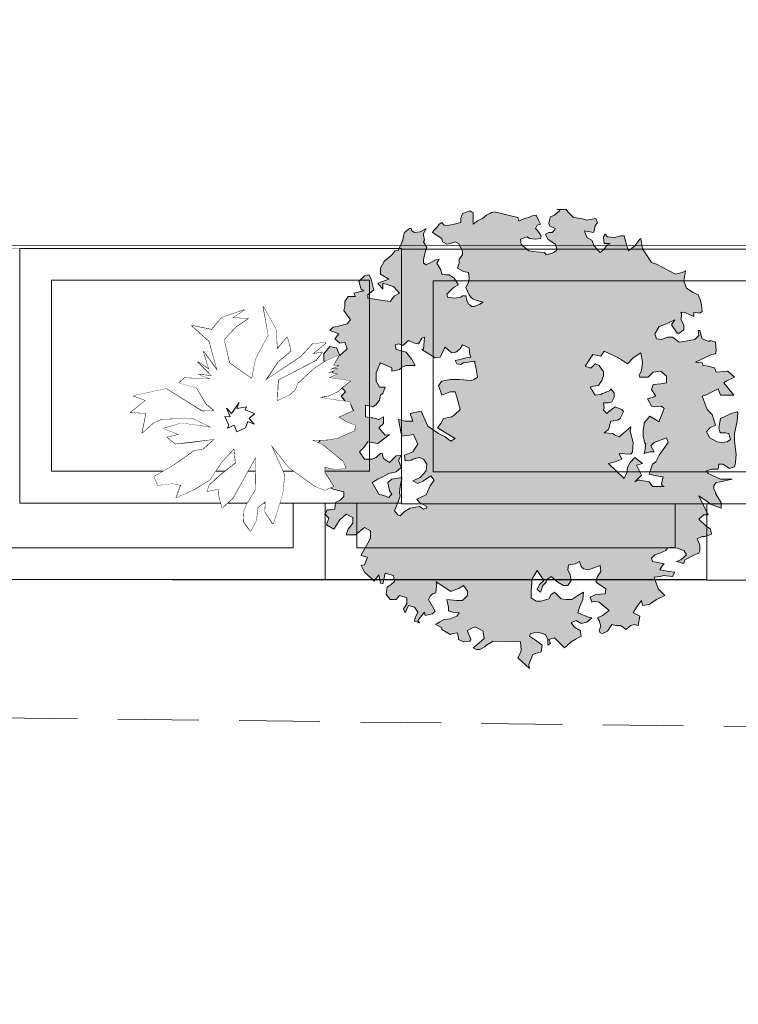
# Model space of a CAD drawing. Header units: centimetres. Extents: x -122 to 72759, y 3298 to 43172.
# Tile 62 of 243: x 36203 to 36316, y 10552 to 10707. Entities that reach past the tile are written whole.
import ezdxf

# ---------------------------------------------------------------- set-up
doc = ezdxf.new("R2010")
doc.units = ezdxf.units.CM
doc.header["$MEASUREMENT"] = 0
doc.linetypes.add('DASH2', pattern=[19.05, 12.7, -6.35])
for name, color, linetype, lineweight in [('0-WIDOSK', 7, 'Continuous', 5), ('1-meble', 7, 'Continuous', 5), ('_ nowe meble', 7, 'Continuous', 5), ('PRZERYWANA', 7, 'DASH2', 5), ('wymiarowanie', 7, 'Continuous', 5), ('ZZZ_Xref', 7, 'Continuous', 5)]:
    doc.layers.add(name, color=color, linetype=linetype, lineweight=lineweight)

# ---------------------------------------------------------------- blocks, each defined once
blk = doc.blocks.new('G$CA1DC9C89')
at = {"layer": '_ nowe meble', "lineweight": 5, "ltscale": 0.5}
blk.add_lwpolyline([(162.24, 764.75), (77.15, 765.38), (77.15, 495.81), (65.14, 495.81), (65.14, 465.82), (53.15, 465.82), (53.16, 56.24), (4727.78, 55.45)], dxfattribs=at)
at = {"layer": 'PRZERYWANA', "lineweight": 5}
blk.add_lwpolyline([(-389.44, 4.56), (3619.14, -42.34), (5340.22, -63.18)], dxfattribs=at)
at = {"layer": 'wymiarowanie', "lineweight": 5, "ltscale": 0.5}
blk.add_lwpolyline([(2759.45, 55.45), (2759.45, 15.45), (1725.13, 15.45), (1725.13, 3.45), (1437.13, 3.54), (1437.13, -8.46), (957.13, -8.46), (957.13, 3.49), (1.15, 3.49), (1.15, 633.82), (13.15, 633.82), (13.15, 645.82), (25.15, 645.82), (25.14, 705.82), (37.13, 705.82), (36.77, 764.65), (77.15, 765.38), (77.15, 495.81), (65.14, 495.82), (65.14, 465.82), (53.14, 465.82), (53.15, 55.54)], close=True, dxfattribs=at)
at = {"lineweight": 5, "ltscale": 0.5}
blk.add_wipeout([(1545.13, 43.54), (1605.13, 43.54), (1605.13, 3.54), (1545.13, 3.54)], dxfattribs=at).dxf.layer = '_ nowe meble'
at = {"layer": '_ nowe meble', "lineweight": 5, "ltscale": 0.5}
for points in [[(1545.13, 43.54), (1545.13, 3.54), (1605.13, 3.54), (1605.13, 43.54)], [(1550.13, 38.54), (1550.13, 8.54), (1600.13, 8.54), (1600.13, 38.54)]]:
    blk.add_lwpolyline(points, close=True, dxfattribs=at)
at = {"lineweight": 5, "ltscale": 0.5}
for points in [[(1497.13, 55.45), (1557.13, 55.45), (1557.13, 15.45), (1497.13, 15.45)], [(1605.13, 43.54), (1665.13, 43.54), (1665.13, 3.54), (1605.13, 3.54)]]:
    blk.add_wipeout(points, dxfattribs=at).dxf.layer = '_ nowe meble'
at = {"layer": '_ nowe meble', "lineweight": 5, "ltscale": 0.5}
for points in [[(1605.13, 43.54), (1605.13, 3.54), (1665.13, 3.54), (1665.13, 43.54)], [(1610.13, 38.54), (1610.13, 8.54), (1660.13, 8.54), (1660.13, 38.54)]]:
    blk.add_lwpolyline(points, close=True, dxfattribs=at)
at = {"lineweight": 5, "ltscale": 0.5}
for points in [[(1557.13, 55.54), (1617.13, 55.54), (1617.13, 15.54), (1557.13, 15.54)], [(1665.13, 43.45), (1725.13, 43.45), (1725.13, 3.45), (1665.13, 3.45)]]:
    blk.add_wipeout(points, dxfattribs=at).dxf.layer = '_ nowe meble'
at = {"layer": '0-WIDOSK', "lineweight": 5}
blk.add_lwpolyline([(1608.38, 21.07), (1606.88, 20.81), (1605.08, 21.21), (1605.04, 20.39), (1606.44, 18.18), (1605.09, 17.58), (1603.63, 18.14), (1601.22, 19.89), (1599.46, 21.12), (1596.63, 24.71), (1597.39, 23.03), (1598.75, 20), (1598.46, 17.03), (1597.3, 13.28), (1596.93, 12.31), (1595.69, 14.18), (1595.76, 15.83), (1594.56, 14.89), (1594.31, 12.75), (1593.41, 11.13), (1592.32, 12.67), (1592.39, 14.32), (1592.76, 15.29), (1594.18, 17.55), (1594.24, 22.83), (1592.45, 19.6), (1590.66, 16.37), (1588.94, 14.79), (1588.37, 16.97), (1588.41, 17.79), (1586.57, 17.37), (1586.94, 18.35), (1588.66, 19.93), (1591.06, 21.81), (1590.83, 24.13), (1588.92, 22.07), (1586.98, 19.18), (1584.43, 17.63), (1581.74, 16.42), (1582.48, 18.37), (1581.17, 18.6), (1578.85, 18.36), (1578.24, 19.71), (1581.46, 21.56), (1584.53, 23.74), (1586.03, 24.01), (1587.75, 25.59), (1583.92, 25.09), (1581.6, 24.86), (1580.32, 25.9), (1582.16, 26.32), (1579.72, 27.25), (1582.57, 28.12), (1587.33, 27.42), (1584.25, 28.88), (1579.45, 28.75), (1578.11, 28.15), (1576.39, 26.57), (1577.01, 29.68), (1574.54, 29.79), (1576.93, 31.67), (1574.98, 32.41), (1580.15, 33.51), (1585.79, 29.97), (1587.77, 30.05), (1586.49, 31.1), (1584.95, 33.64), (1582.17, 34.42), (1583.03, 35.21), (1587.16, 35.03), (1585.21, 35.78), (1587.34, 35.52), (1585.13, 37.76), (1586.89, 36.53), (1586.02, 39.38), (1588.2, 36.31), (1586.92, 40.99), (1584.21, 43.42), (1587.32, 42.79), (1588.89, 44.71), (1592.41, 45.88), (1590.54, 44.64), (1593.02, 44.54), (1591.15, 43.29), (1589.24, 41.23), (1590.08, 37.55), (1593.61, 35.09), (1594.23, 38.2), (1596.21, 41.92), (1595.41, 46.42), (1597.41, 42.86), (1597.6, 39.71), (1599.17, 41.63), (1599.74, 39.46), (1597.69, 37.73), (1595.74, 34.83), (1601.36, 38.56), (1603.26, 40.63), (1605.25, 40.71), (1603.19, 38.98), (1604.69, 39.25), (1603.65, 37.97), (1597.73, 34.91), (1597.59, 31.61), (1599.61, 32.52), (1600.47, 33.31), (1600.84, 34.29), (1603.42, 36.65), (1605.29, 37.9), (1607.32, 38.8), (1606.42, 37.19), (1607.25, 37.15), (1605.9, 36.55), (1607.06, 36.67), (1605.71, 36.06), (1607.03, 35.84), (1605.68, 35.24), (1609.13, 34.76), (1607.93, 33.82), (1607.07, 33.03), (1605.72, 32.42), (1604.22, 32.16), (1606.85, 31.72), (1608.99, 31.46), (1609.59, 30.11), (1609.25, 29.96), (1607.23, 29.06), (1608.36, 28.35), (1609.82, 27.79), (1609.79, 26.96), (1607.09, 25.76), (1605.59, 25.49), (1602.78, 25.44), (1601.17, 26.34), (1604.73, 24.7), (1607.93, 22.08)], close=True, dxfattribs=at)
at = {"layer": '_ nowe meble', "lineweight": 5, "ltscale": 0.5}
for points in [[(1557.13, 55.54), (1557.13, 15.54), (1617.13, 15.54), (1617.13, 55.54)], [(1562.13, 50.54), (1562.13, 20.54), (1612.13, 20.54), (1612.13, 50.54)], [(1665.13, 43.45), (1665.13, 3.45), (1725.13, 3.45), (1725.13, 43.45)]]:
    blk.add_lwpolyline(points, close=True, dxfattribs=at)
at = {"lineweight": 5, "ltscale": 0.5}
blk.add_wipeout([(1617.13, 55.45), (1677.13, 55.45), (1677.13, 15.45), (1617.13, 15.45)], dxfattribs=at).dxf.layer = '_ nowe meble'
at = {"layer": '1-meble', "lineweight": 5}
h = blk.add_hatch(color=256, dxfattribs=at)
h.dxf.hatch_style = 1
h.paths.add_polyline_path([(1613.81, 52.43), (1614.46, 53.6), (1615.12, 54.13), (1615.64, 54.52), (1616.16, 55.17), (1616.68, 55.3), (1617.34, 56.87), (1617.47, 57.52), (1617.6, 58.04), (1618.38, 58.69), (1618.64, 58.69), (1618.77, 58.3), (1619.16, 58.04), (1620.08, 58.17), (1620.99, 58.69), (1620.59, 57.91), (1620.59, 57.65), (1620.73, 56.87), (1620.59, 56.61), (1621.12, 55.69), (1620.99, 55.43), (1620.73, 54.52), (1620.59, 53.74), (1620.59, 53.22), (1620.99, 52.95), (1621.77, 53.35), (1622.55, 53.74), (1623.07, 53.87), (1622.68, 53.22), (1623.34, 52.17), (1623.47, 51.52), (1623.6, 51.52), (1624.12, 51.39), (1624.64, 51.39), (1625.42, 50.87), (1626.08, 49.82), (1625.29, 49.43), (1624.51, 48.65), (1624.25, 48.39), (1624.38, 47.87), (1625.42, 47.73), (1626.46, 47.87), (1626.73, 48.13), (1627.25, 48.13), (1627.38, 47.35), (1627.64, 46.82), (1627.9, 46.69), (1628.16, 46.43), (1628.55, 46.43), (1629.47, 46.82), (1629.99, 47.09), (1628.68, 47.47), (1628.42, 47.6), (1628.03, 47.87), (1627.77, 48.26), (1627.25, 49.43), (1627.64, 50.21), (1627.77, 50.87), (1627.64, 51.78), (1626.86, 51.91), (1625.95, 52.43), (1626.21, 53.22), (1626.21, 53.87), (1626.73, 54.52), (1626.73, 55.17), (1626.08, 56.35), (1625.55, 56.61), (1624.77, 56.35), (1624.25, 56.21), (1623.6, 56.61), (1623.47, 57.13), (1622.03, 58.04), (1622.16, 58.3), (1622.68, 58.82), (1623.07, 59.35), (1623.47, 59.6), (1623.86, 59.22), (1624.12, 59.09), (1625.42, 59.35), (1626.46, 59.6), (1626.46, 60.26), (1626.73, 61.04), (1627.9, 61.43), (1628.16, 61.3), (1628.42, 61.17), (1628.42, 60.52), (1628.42, 59.87), (1628.42, 59.35), (1629.07, 59.87), (1629.86, 60.26), (1630.51, 60.78), (1631.03, 61.04), (1631.29, 61.17), (1631.68, 61.3), (1635.44, 60.39), (1635.57, 59.87), (1635.7, 59.87), (1636.48, 60.26), (1637.14, 60.39), (1637.66, 60.65), (1638.31, 60.78), (1638.7, 59.87), (1638.96, 59.35), (1638.44, 59.22), (1638.18, 58.69), (1638.57, 58.3), (1639.09, 57.52), (1638.96, 57.13), (1638.18, 57), (1637.27, 57.13), (1636.88, 57.39), (1635.83, 57), (1635.96, 56.21), (1636.22, 55.95), (1637.14, 55.17), (1638.31, 55.04), (1639.62, 54.91), (1639.87, 54.52), (1640.79, 54.78), (1641.05, 54.91), (1641.44, 55.17), (1641.57, 55.56), (1641.31, 56.21), (1640.14, 57), (1639.75, 57.78), (1640.27, 58.04), (1640.79, 58.04), (1641.18, 58.43), (1641.31, 58.69), (1640.4, 59.09), (1640.27, 59.48), (1640.4, 60), (1640.53, 60.52), (1641.18, 60.78), (1641.96, 61.43), (1642.09, 61.69), (1641.57, 61.69), (1643.01, 61.69), (1643.27, 61.3), (1644.18, 60.39), (1645.36, 60.26), (1646.27, 60), (1647.7, 60.26), (1647.96, 59.6), (1647.57, 59.09), (1647.44, 58.3), (1647.31, 58.04), (1645.87, 58.3), (1646.27, 57.26), (1647.05, 56.87), (1647.44, 55.95), (1648.35, 54.91), (1649.01, 55.43), (1649.4, 56.08), (1649.92, 56.35), (1649.01, 56.35), (1648.88, 57.39), (1649.14, 57.78), (1649.53, 57.39), (1650.57, 57.26), (1651.62, 57.52), (1652.14, 57.52), (1652.53, 55.95), (1652.79, 55.17), (1653.83, 55.95), (1654.61, 57), (1654.75, 57.13), (1655.01, 55.56), (1655.66, 54.52), (1656.44, 53.35), (1657.22, 53.09), (1660.22, 51.52), (1661.27, 51.78), (1661.79, 52.04), (1661.53, 50.48), (1661.92, 49.3), (1662.96, 48.65), (1663.75, 48.26), (1664.14, 47.35), (1664.27, 46.69), (1664.4, 45.65), (1664.01, 45.39), (1663.09, 45.52), (1663.09, 44.87), (1662.7, 45), (1661.53, 45.52), (1661.01, 45.39), (1661.14, 45.52), (1661.14, 44.87), (1661.01, 44.48), (1661.53, 43.43), (1661.53, 42.78), (1660.75, 42.26), (1660.48, 42.26), (1659.57, 43.56), (1660.09, 44.34), (1658.79, 43.69), (1657.62, 43.3), (1656.96, 42.13), (1657.22, 41.34), (1658, 41.22), (1658.92, 41.6), (1659.7, 41.6), (1660.75, 40.82), (1661.53, 40.95), (1663.22, 41.22), (1663.88, 41.87), (1663.75, 42.65), (1664.01, 42.65), (1664.4, 41.34), (1665.05, 41.09), (1665.44, 40.95), (1665.7, 41.09), (1666.48, 40.82), (1666.61, 39.52), (1666.48, 39), (1665.83, 38.87), (1663.36, 37.69), (1664.4, 37.56), (1664.53, 37.17), (1665.31, 37.04), (1666.35, 36.78), (1666.61, 36.13), (1668.31, 36.26), (1668.44, 36.26), (1669.49, 35.34), (1668.18, 34.69), (1667.79, 34.43), (1669.36, 32.48), (1668.7, 32.48), (1667.66, 32.48), (1667.27, 32.48), (1666.88, 33.52), (1664.92, 32.48), (1664.4, 32.34), (1665.18, 30.26), (1665.97, 29.47), (1666.48, 27.78), (1665.57, 27.39), (1665.05, 26.74), (1665.57, 25.82), (1666.09, 25.56), (1666.75, 25.17), (1667.4, 25.04), (1668.31, 25.17), (1668.83, 25.56), (1668.7, 26.08), (1668.57, 26.48), (1668.05, 26.61), (1667.27, 26.61), (1667.14, 26.74), (1667.01, 27.39), (1667.27, 28.82), (1668.44, 29.34), (1668.96, 29.6), (1669.88, 29.87), (1670.01, 29.73), (1669.88, 28.43), (1669.49, 26.48), (1669.49, 25.3), (1669.75, 23.21), (1669.62, 21.91), (1669.49, 21.26), (1668.7, 21), (1668.31, 21.26), (1667.66, 21.65), (1667.01, 21.65), (1666.88, 20.87), (1665.83, 20.87), (1665.05, 20.61), (1665.31, 20.21), (1667.27, 19.3), (1669.09, 19.3), (1667.27, 18.91), (1666.61, 18.78), (1666.22, 18.26), (1666.22, 17.73), (1666.61, 17.08), (1666.48, 17.08), (1667.4, 15.65), (1667.4, 14.74), (1665.7, 15.39), (1665.18, 15.78), (1663.88, 16.69), (1665.31, 13.69), (1664.66, 13.69), (1663.88, 13.04), (1665.05, 11.86), (1665.7, 11.47), (1665.83, 10.69), (1664.79, 10.3), (1664.4, 10.3), (1663.62, 9.91), (1664.01, 8.99), (1664.01, 8.08), (1663.88, 7.69), (1662.96, 7.3), (1661.66, 6.65), (1661.53, 6.13), (1661.27, 6.13), (1660.75, 6.26), (1660.35, 6.39), (1661.01, 6.65), (1661.92, 7.43), (1661.53, 8.08), (1660.48, 8.47), (1659.57, 8.61), (1658.92, 8.47), (1658.66, 8.08), (1657.75, 7.69), (1656.96, 7.43), (1656.44, 6.91), (1656.57, 6.39), (1658.4, 6), (1658.14, 5.73), (1657.75, 5.08), (1659.18, 4.82), (1660.09, 4.69), (1659.7, 4.04), (1658.27, 4.17), (1657.88, 4.04), (1656.83, 3.91), (1657.49, 2.08), (1658.53, 1.04), (1657.22, 0.39), (1656.05, -0.4), (1655.01, -0.53), (1654.88, 0.26), (1654.09, -0.79), (1653.57, -1.7), (1654.61, -2.22), (1654.35, -3.66), (1653.7, -3.53), (1653.18, -3.66), (1652.4, -4.31), (1651.62, -3.66), (1650.83, -3.66), (1650.18, -3.53), (1649.53, -4.57), (1648.75, -4.96), (1648.35, -4.83), (1648.22, -4.44), (1648.48, -3.79), (1648.22, -2.88), (1647.96, -2.48), (1648.75, -2.09), (1649.79, -1.31), (1648.22, 0), (1647.44, 0.13), (1647.05, 0), (1646.79, 0.78), (1647.7, 1.17), (1649.14, 1.3), (1649.27, 2.08), (1647.96, 2.99), (1647.7, 3.25), (1647.96, 4.04), (1648.48, 4.82), (1648.35, 5.73), (1646.53, 5.08), (1645.75, 5.21), (1645.36, 5.6), (1645.09, 6.39), (1644.44, 6), (1643.4, 5.86), (1643.27, 5.08), (1643.66, 4.3), (1643.79, 3.39), (1643.27, 2.61), (1642.61, 2.61), (1641.7, 3.12), (1640.66, 4.04), (1640.14, 3.65), (1639.87, 3.12), (1639.35, 2.61), (1639.09, 1.82), (1638.96, 1.56), (1638.44, 1.95), (1638.83, 2.74), (1639.49, 3.39), (1638.44, 4.95), (1637.66, 3.65), (1637.53, 1.82), (1637.53, 0.65), (1638.31, 0.13), (1639.09, 0.13), (1640.27, 0.52), (1640.66, 1.17), (1641.18, 1.56), (1642.22, 0.52), (1643.01, 0.39), (1643.92, 0.39), (1644.83, 1.04), (1645.75, 1.56), (1645.62, 0.39), (1645.09, -0.79), (1644.83, -1.7), (1646.53, -2.35), (1647.05, -2.48), (1646.27, -3.14), (1645.36, -3.39), (1644.57, -2.88), (1643.79, -3.26), (1644.31, -3.92), (1645.22, -4.44), (1645.36, -5.35), (1644.44, -5.87), (1643.79, -6.27), (1642.75, -7.18), (1641.18, -5.61), (1640.27, -5.87), (1640.53, -6.53), (1640.14, -6.79), (1640.14, -5.87), (1639.75, -5.09), (1638.57, -4.7), (1637.4, -4.96), (1637.27, -5.35), (1638.18, -6), (1639.22, -6.79), (1639.09, -7.83), (1638.18, -8.09), (1637.79, -8.22), (1637.14, -9.79), (1637.27, -10.44), (1635.44, -8.75), (1635.83, -7.96), (1635.96, -7.57), (1635.83, -6.27), (1631.55, -6.14), (1630.51, -6.79), (1630.25, -7.05), (1629.47, -7.44), (1628.94, -7.44), (1628.42, -7.18), (1628.94, -6.79), (1630.12, -5.74), (1629.99, -4.7), (1629.99, -4.57), (1628.81, -3.92), (1628.68, -3.92), (1628.29, -4.05), (1627.51, -4.44), (1627.51, -4.57), (1628.03, -5.87), (1627.9, -6.14), (1626.86, -6.27), (1626.08, -5.87), (1626.08, -5.61), (1625.95, -4.83), (1625.16, -4.96), (1624.77, -5.09), (1623.47, -4.31), (1623.47, -4.05), (1622.55, -3.53), (1623.07, -3.14), (1623.86, -2.75), (1624.77, -2.61), (1625.81, -2.22), (1626.21, -1.7), (1625.16, -1.57), (1624.64, -1.44), (1624.51, -1.31), (1624.51, -0.79), (1624.25, 0.39), (1625.81, 0.26), (1626.73, 0.26), (1627.51, 1.04), (1627.51, 1.69), (1626.86, 2.61), (1626.21, 2.21), (1625.03, 1.69), (1624.77, 1.69), (1622.55, 3.25), (1622.68, 2.99), (1622.55, 1.43), (1622.03, 1.3), (1621.64, 0.91), (1621.38, 0.39), (1622.42, -1.44), (1622.03, -1.83), (1620.86, -2.09), (1620.73, -1.57), (1619.68, -2.88), (1619.95, -3.26), (1619.16, -3.01), (1619.29, -2.48), (1619.68, -1.57), (1619.16, -0.79), (1618.25, -0.53), (1617.73, -1.7), (1617.47, -1.05), (1617.99, -0.27), (1617.99, 0.65), (1616.81, 1.04), (1616.29, 0.39), (1615.38, 0.39), (1614.73, 1.17), (1614.86, 2.34), (1615.51, 2.74), (1616.03, 3.25), (1615.9, 4.17), (1614.59, 4.56), (1614.21, 2.87), (1613.81, 2.99), (1613.55, 4.3), (1612.77, 3.25), (1612.77, 3.39), (1611.34, 4.69), (1610.81, 5.73), (1611.34, 5.86), (1611.73, 6.91), (1611.73, 7.04), (1610.81, 7.3), (1610.81, 7.43), (1611.86, 9.25), (1612.25, 10.04), (1612.25, 11.21), (1611.34, 11.73), (1609.9, 10.56), (1608.59, 10.56), (1608.46, 10.56), (1608.73, 11.47), (1609.51, 12.39), (1609.51, 13.3), (1608.46, 13.82), (1607.42, 12.91), (1606.51, 11.47), (1605.33, 12.13), (1605.73, 13.17), (1605.07, 13.82), (1605.47, 14.47), (1605.99, 14.47), (1606.64, 14.61), (1606.77, 15.65), (1607.55, 16.04), (1608.08, 16.56), (1608.08, 17.34), (1606.38, 17.73), (1605.86, 18), (1605.2, 18.78), (1604.42, 18.13), (1604.03, 18.26), (1604.42, 19.56), (1604.55, 20.21), (1605.07, 20.87), (1603.9, 21.52), (1603.51, 21.91), (1604.55, 22.56), (1604.68, 23.08), (1604.03, 24.91), (1604.42, 25.56), (1605.07, 26.61), (1603.9, 27.52), (1603.9, 29.09), (1603.64, 29.09), (1604.16, 30), (1604.94, 31.56), (1604.03, 31.95), (1604.16, 32.87), (1605.07, 31.69), (1605.73, 31.43), (1606.38, 31.17), (1606.9, 30.13), (1607.68, 30), (1608.59, 30.78), (1608.59, 31.17), (1607.68, 32.34), (1608.33, 33), (1606.9, 34.69), (1606.38, 34.04), (1605.86, 34.56), (1605.33, 33.91), (1604.68, 34.69), (1604.68, 35.47), (1606.38, 35.87), (1606.25, 36.78), (1605.07, 37.17), (1604.94, 37.95), (1604.94, 39), (1605.86, 40.17), (1606.9, 39.91), (1607.42, 38.74), (1608.59, 39.78), (1608.21, 40.82), (1607.42, 40.69), (1606.64, 41.34), (1607.29, 42.13), (1605.86, 42.65), (1606.38, 43.17), (1607.03, 43.3), (1608.59, 43.69), (1609.12, 44.34), (1608.08, 45.78), (1608.21, 46.43), (1608.21, 47.22), (1608.73, 48), (1609.9, 48), (1609.64, 48.52), (1611.2, 48.91), (1610.81, 49.17), (1610.42, 50.34), (1611.34, 51.26), (1611.99, 51.39), (1612.38, 50.74), (1612.77, 49.04), (1611.86, 48.26), (1611.86, 47.73), (1611.99, 47.73), (1614.21, 47.35), (1615.38, 47.22), (1616.03, 48.13), (1616.81, 48.52), (1615.9, 49.56), (1614.21, 50.08), (1614.21, 49.17), (1613.42, 50.08), (1615.12, 50.74), (1613.81, 51.52)])
h.paths.add_polyline_path([(1646, 37.04), (1647.18, 38.87), (1648.48, 38.61), (1649.01, 39.39), (1651.22, 38.34), (1652.66, 37.43), (1653.57, 38.34), (1654.75, 39.13), (1655.01, 37.69), (1654.88, 36.39), (1654.48, 35.6), (1654.61, 35.34), (1655.92, 35.34), (1656.7, 36.13), (1657.88, 36.26), (1658.79, 35.47), (1658.79, 34.43), (1657.88, 34.3), (1656.7, 34.17), (1656.44, 33.39), (1657.09, 32.34), (1656.7, 32.21), (1655.79, 31.95), (1656.44, 30.78), (1656.83, 30.65), (1658, 30.78), (1658.4, 30.39), (1657.75, 28.69), (1657.62, 28.3), (1656.18, 29.21), (1655.27, 28.17), (1655.27, 27.91), (1655.14, 27), (1655.14, 26.08), (1655.4, 24.91), (1655.53, 24.91), (1655.4, 23.73), (1655.27, 23.34), (1656.18, 23.6), (1656.83, 23.6), (1656.31, 24.52), (1656.83, 25.04), (1658.79, 25.82), (1659.05, 25.04), (1657.62, 23.08), (1657.09, 22.04), (1656.57, 21.65), (1656.05, 20.08), (1657.22, 19.82), (1658.27, 19.69), (1658, 18.52), (1658.27, 18.13), (1658.4, 18.13), (1657.36, 18.13), (1656.57, 18.13), (1656.05, 18.91), (1654.61, 19.17), (1654.35, 19.17), (1653.83, 18.91), (1654.88, 19.95), (1654.09, 21.52), (1655.01, 21.78), (1653.83, 22.69), (1653.05, 21.91), (1652.66, 21.12), (1652.53, 20.34), (1652.14, 19.43), (1649.66, 21.78), (1650.7, 22.04), (1651.75, 22.43), (1651.36, 23.34), (1653.18, 23.21), (1653.44, 23.6), (1653.57, 25.04), (1653.05, 26.87), (1653.18, 27.52), (1651.36, 25.95), (1650.7, 26.21), (1650.31, 26.48), (1649.01, 26.61), (1649.66, 27.13), (1650.05, 28.43), (1651.09, 28.56), (1651.49, 28.82), (1652, 29.87), (1651.75, 30.26), (1651.09, 30.52), (1650.7, 30.65), (1649.66, 29.87), (1649.4, 29.6), (1648.88, 30.13), (1649.01, 30.52), (1648.88, 31.3), (1649.66, 31.3), (1650.18, 31.43), (1650.57, 32.21), (1650.57, 32.87), (1650.05, 33.52), (1649.92, 33.26), (1648.75, 32.74), (1648.48, 32.61), (1647.57, 32.48), (1646.79, 33.78), (1647.31, 33.91), (1648.09, 34.04), (1648.35, 34.43), (1648.61, 34.82), (1648.88, 35.6), (1648.88, 36.26), (1648.75, 36.39), (1648.22, 37.17), (1647.57, 37.43), (1646.92, 36.78), (1646.66, 36.78)], flags=16)
h.paths.add_polyline_path([(1626.73, 40.43), (1626.34, 39.78), (1625.68, 39.26), (1625.03, 39.13), (1624.9, 39.26), (1623.99, 40.04), (1623.86, 39.78), (1623.2, 38.48), (1622.42, 38.34), (1620.34, 39.65), (1620.59, 39.65), (1620.73, 41.6), (1620.34, 41.47), (1619.81, 40.56), (1619.16, 40.69), (1618.25, 41.09), (1617.34, 40.3), (1616.68, 40.56), (1616.16, 40.43), (1616.29, 39.65), (1617.86, 39.26), (1618.77, 38.08), (1619.29, 37.17), (1617.86, 37.17), (1617.2, 36.91), (1616.81, 36.52), (1615.64, 36.26), (1615.64, 36.78), (1613.81, 37.56), (1613.68, 37.3), (1613.16, 36), (1613.16, 35.09), (1613.16, 34.69), (1613.68, 33.78), (1614.59, 33.78), (1614.21, 32.74), (1613.81, 32.48), (1613.68, 31.69), (1613.16, 31.04), (1612.64, 30.65), (1612.38, 30.78), (1611.47, 30.91), (1611.47, 29.09), (1612.38, 28.95), (1612.64, 28.95), (1613.55, 28.69), (1614.33, 29.09), (1614.33, 28.04), (1613.55, 27.39), (1614.59, 26.21), (1615.25, 26.34), (1613.42, 24.91), (1611.86, 25.17), (1611.2, 24.26), (1610.55, 23.6), (1611.34, 22.43), (1612.51, 22.43), (1613.16, 22.69), (1613.81, 23.34), (1614.08, 23.34), (1614.33, 22.56), (1615.25, 21.91), (1615.38, 22.04), (1616.29, 22.95), (1617.07, 23.08), (1616.68, 22.3), (1617.07, 21.12), (1616.29, 20.47), (1615.12, 20.21), (1614.21, 19.69), (1613.42, 19.3), (1612.51, 18.78), (1613.55, 16.95), (1614.46, 16.69), (1615.12, 16.43), (1615.25, 16.56), (1615.64, 16.95), (1615.25, 17.47), (1614.99, 18.78), (1615.64, 19.3), (1617.2, 19.56), (1617.2, 19.43), (1616.94, 18.13), (1616.81, 17.21), (1616.94, 16.69), (1616.81, 16.3), (1616.55, 15.65), (1616.03, 14.34), (1616.55, 13.69), (1616.94, 13.56), (1617.6, 14.21), (1618.51, 14.74), (1619.95, 15), (1620.59, 14.61), (1621.12, 14.74), (1621.12, 15), (1619.95, 15.65), (1619.55, 16.17), (1620.99, 16.82), (1621.64, 18.26), (1622.29, 19.17), (1621.77, 19.82), (1620.59, 19.04), (1619.68, 18.65), (1618.9, 19.04), (1620.08, 19.56), (1620.99, 20.61), (1621.12, 21.65), (1620.59, 22.43), (1619.95, 22.69), (1618.9, 22.43), (1618.64, 22.3), (1617.73, 22.17), (1617.6, 23.08), (1618.9, 23.6), (1619.16, 24), (1619.68, 24.78), (1619.03, 26.34), (1618.38, 26.21), (1617.07, 26.08), (1617.2, 26.48), (1617.07, 26.48), (1616.68, 28.69), (1617.73, 28.43), (1618.9, 28.43), (1618.51, 29.6), (1620.21, 30), (1621.25, 27.65), (1622.94, 26.48), (1623.99, 25.95), (1624.9, 25.3), (1625.55, 25.69), (1622.81, 27.39), (1623.34, 28.04), (1623.73, 28.82), (1625.03, 29.09), (1625.42, 29.34), (1626.34, 30.26), (1625.81, 32.21), (1625.55, 33), (1624.77, 33), (1623.47, 32.48), (1622.94, 34.04), (1623.47, 34.69), (1624.77, 34.95), (1626.21, 34.95), (1628.03, 34.82), (1628.55, 34.95), (1629.07, 35.34), (1628.81, 36.91), (1628.68, 37.56), (1628.68, 37.82), (1626.86, 37.56), (1626.46, 37.3), (1625.81, 37.43), (1625.55, 37.95), (1626.34, 38.08), (1627.25, 38.34), (1628.03, 38.48), (1627.9, 38.87), (1627.77, 39.91)], flags=16)
for points in [[(1613.81, 52.43), (1614.46, 53.6), (1615.12, 54.13), (1615.64, 54.52), (1616.16, 55.17), (1616.68, 55.3), (1617.34, 56.87), (1617.47, 57.52), (1617.6, 58.04), (1618.38, 58.69), (1618.64, 58.69), (1618.77, 58.3), (1619.16, 58.04), (1620.08, 58.17), (1620.99, 58.69), (1620.59, 57.91), (1620.59, 57.65), (1620.73, 56.87), (1620.59, 56.61), (1621.12, 55.69), (1620.99, 55.43), (1620.73, 54.52), (1620.59, 53.74), (1620.59, 53.22), (1620.99, 52.95), (1621.77, 53.35), (1622.55, 53.74), (1623.07, 53.87), (1622.68, 53.22), (1623.34, 52.17), (1623.47, 51.52), (1623.6, 51.52), (1624.12, 51.39), (1624.64, 51.39), (1625.42, 50.87), (1626.08, 49.82), (1625.29, 49.43), (1624.51, 48.65), (1624.25, 48.39), (1624.38, 47.87), (1625.42, 47.73), (1626.46, 47.87), (1626.73, 48.13), (1627.25, 48.13), (1627.38, 47.35), (1627.64, 46.82), (1627.9, 46.69), (1628.16, 46.43), (1628.55, 46.43), (1629.47, 46.82), (1629.99, 47.09), (1628.68, 47.47), (1628.42, 47.6), (1628.03, 47.87), (1627.77, 48.26), (1627.25, 49.43), (1627.64, 50.21), (1627.77, 50.87), (1627.64, 51.78), (1626.86, 51.91), (1625.95, 52.43), (1626.21, 53.22), (1626.21, 53.87), (1626.73, 54.52), (1626.73, 55.17), (1626.08, 56.35), (1625.55, 56.61), (1624.77, 56.35), (1624.25, 56.21), (1623.6, 56.61), (1623.47, 57.13), (1622.03, 58.04), (1622.16, 58.3), (1622.68, 58.82), (1623.07, 59.35), (1623.47, 59.6), (1623.86, 59.22), (1624.12, 59.09), (1625.42, 59.35), (1626.46, 59.6), (1626.46, 59.6), (1626.46, 60.26), (1626.73, 61.04), (1627.9, 61.43), (1628.16, 61.3), (1628.42, 61.17), (1628.42, 60.52), (1628.42, 59.87), (1628.42, 59.35), (1629.07, 59.87), (1629.86, 60.26), (1630.51, 60.78), (1631.03, 61.04), (1631.29, 61.17), (1631.68, 61.3), (1635.44, 60.39), (1635.57, 59.87), (1635.7, 59.87), (1636.48, 60.26), (1637.14, 60.39), (1637.66, 60.65), (1638.31, 60.78), (1638.7, 59.87), (1638.96, 59.35), (1638.44, 59.22), (1638.18, 58.69), (1638.57, 58.3), (1639.09, 57.52), (1638.96, 57.13), (1638.18, 57), (1637.27, 57.13), (1636.88, 57.39), (1635.83, 57), (1635.83, 57), (1635.96, 56.21), (1636.22, 55.95), (1637.14, 55.17), (1638.31, 55.04), (1639.62, 54.91), (1639.87, 54.52), (1640.79, 54.78), (1641.05, 54.91), (1641.44, 55.17), (1641.57, 55.56), (1641.31, 56.21), (1640.14, 57), (1639.75, 57.78), (1640.27, 58.04), (1640.79, 58.04), (1641.18, 58.43), (1641.31, 58.69), (1640.4, 59.09), (1640.27, 59.48), (1640.4, 60), (1640.53, 60.52), (1641.18, 60.78), (1641.96, 61.43), (1642.09, 61.69), (1641.57, 61.69), (1643.01, 61.69), (1643.27, 61.3), (1644.18, 60.39), (1645.36, 60.26), (1645.36, 60.26), (1646.27, 60), (1647.7, 60.26), (1647.96, 59.6), (1647.57, 59.09), (1647.44, 58.3), (1647.31, 58.04), (1645.87, 58.3), (1646.27, 57.26), (1647.05, 56.87), (1647.44, 55.95), (1648.35, 54.91), (1649.01, 55.43), (1649.4, 56.08), (1649.92, 56.35), (1649.01, 56.35), (1648.88, 57.39), (1649.14, 57.78), (1649.53, 57.39), (1650.57, 57.26), (1651.62, 57.52), (1652.14, 57.52), (1652.53, 55.95), (1652.79, 55.17), (1653.83, 55.95), (1654.61, 57), (1654.75, 57.13), (1655.01, 55.56), (1655.66, 54.52), (1656.44, 53.35), (1657.22, 53.09), (1660.22, 51.52), (1661.27, 51.78), (1661.79, 52.04), (1661.53, 50.48), (1661.92, 49.3), (1662.96, 48.65), (1663.75, 48.26), (1664.14, 47.35), (1664.27, 46.69), (1664.4, 45.65), (1664.01, 45.39), (1663.09, 45.52), (1663.09, 44.87), (1662.7, 45), (1661.53, 45.52), (1661.01, 45.39), (1661.14, 45.52), (1661.14, 44.87), (1661.01, 44.48), (1661.53, 43.43), (1661.53, 42.78), (1660.75, 42.26), (1660.48, 42.26), (1659.57, 43.56), (1660.09, 44.34), (1658.79, 43.69), (1657.62, 43.3), (1656.96, 42.13), (1657.22, 41.34), (1658, 41.22), (1658.92, 41.6), (1659.7, 41.6), (1660.75, 40.82), (1661.53, 40.95), (1663.22, 41.22), (1663.88, 41.87), (1663.75, 42.65), (1664.01, 42.65), (1664.4, 41.34), (1665.05, 41.09), (1665.44, 40.95), (1665.7, 41.09), (1666.48, 40.82), (1666.61, 39.52), (1666.48, 39), (1665.83, 38.87), (1663.36, 37.69), (1664.4, 37.56), (1664.53, 37.17), (1665.31, 37.04), (1666.35, 36.78), (1666.61, 36.13), (1668.31, 36.26), (1668.44, 36.26), (1669.49, 35.34), (1668.18, 34.69), (1667.79, 34.43), (1669.36, 32.48), (1668.7, 32.48), (1667.66, 32.48), (1667.27, 32.48), (1666.88, 33.52), (1664.92, 32.48), (1664.4, 32.34), (1665.18, 30.26), (1665.97, 29.47), (1666.48, 27.78), (1665.57, 27.39), (1665.05, 26.74), (1665.57, 25.82), (1666.09, 25.56), (1666.75, 25.17), (1667.4, 25.04), (1668.31, 25.17), (1668.83, 25.56), (1668.7, 26.08), (1668.57, 26.48), (1668.05, 26.61), (1667.27, 26.61), (1667.14, 26.74), (1667.01, 27.39), (1667.27, 28.82), (1668.44, 29.34), (1668.96, 29.6), (1669.88, 29.87), (1670.01, 29.73), (1670.01, 29.73), (1669.88, 28.43), (1669.49, 26.48), (1669.49, 25.3), (1669.75, 23.21), (1669.62, 21.91), (1669.49, 21.26), (1668.7, 21), (1668.31, 21.26), (1667.66, 21.65), (1667.01, 21.65), (1666.88, 20.87), (1665.83, 20.87), (1665.05, 20.61), (1665.31, 20.21), (1667.27, 19.3), (1669.09, 19.3), (1667.27, 18.91), (1666.61, 18.78), (1666.22, 18.26), (1666.22, 17.73), (1666.61, 17.08), (1666.48, 17.08), (1667.4, 15.65), (1667.4, 14.74), (1665.7, 15.39), (1665.18, 15.78), (1663.88, 16.69), (1665.31, 13.69), (1664.66, 13.69), (1663.88, 13.04), (1665.05, 11.86), (1665.7, 11.47), (1665.83, 10.69), (1664.79, 10.3), (1664.4, 10.3), (1663.62, 9.91), (1664.01, 8.99), (1664.01, 8.08), (1663.88, 7.69), (1662.96, 7.3), (1661.66, 6.65), (1661.53, 6.13), (1661.27, 6.13), (1660.75, 6.26), (1660.35, 6.39), (1661.01, 6.65), (1661.92, 7.43), (1661.53, 8.08), (1660.48, 8.47), (1659.57, 8.61), (1658.92, 8.47), (1658.66, 8.08), (1657.75, 7.69), (1656.96, 7.43), (1656.44, 6.91), (1656.57, 6.39), (1658.4, 6), (1658.14, 5.73), (1657.75, 5.08), (1659.18, 4.82), (1660.09, 4.69), (1659.7, 4.04), (1658.27, 4.17), (1657.88, 4.04), (1656.83, 3.91), (1657.49, 2.08), (1658.53, 1.04), (1657.22, 0.39), (1656.05, -0.4), (1655.01, -0.53), (1654.88, 0.26), (1654.09, -0.79), (1653.57, -1.7), (1654.61, -2.22), (1654.35, -3.66), (1653.7, -3.53), (1653.18, -3.66), (1652.4, -4.31), (1651.62, -3.66), (1650.83, -3.66), (1650.18, -3.53), (1649.53, -4.57), (1648.75, -4.96), (1648.35, -4.83), (1648.22, -4.44), (1648.48, -3.79), (1648.22, -2.88), (1647.96, -2.48), (1648.75, -2.09), (1649.79, -1.31), (1648.22, 0), (1647.44, 0.13), (1647.05, 0), (1646.79, 0.78), (1647.7, 1.17), (1649.14, 1.3), (1649.27, 2.08), (1647.96, 2.99), (1647.7, 3.25), (1647.96, 4.04), (1648.48, 4.82), (1648.35, 5.73), (1646.53, 5.08), (1645.75, 5.21), (1645.36, 5.6), (1645.09, 6.39), (1644.44, 6), (1643.4, 5.86), (1643.27, 5.08), (1643.66, 4.3), (1643.79, 3.39), (1643.27, 2.61), (1642.61, 2.61), (1641.7, 3.12), (1640.66, 4.04), (1640.14, 3.65), (1639.87, 3.12), (1639.35, 2.61), (1639.09, 1.82), (1638.96, 1.56), (1638.44, 1.95), (1638.83, 2.74), (1639.49, 3.39), (1638.44, 4.95), (1637.66, 3.65), (1637.53, 1.82), (1637.53, 0.65), (1638.31, 0.13), (1639.09, 0.13), (1640.27, 0.52), (1640.66, 1.17), (1641.18, 1.56), (1642.22, 0.52), (1643.01, 0.39), (1643.92, 0.39), (1644.83, 1.04), (1645.75, 1.56), (1645.75, 1.56), (1645.62, 0.39), (1645.09, -0.79), (1644.83, -1.7), (1646.53, -2.35), (1647.05, -2.48), (1646.27, -3.14), (1645.36, -3.39), (1644.57, -2.88), (1643.79, -3.26), (1644.31, -3.92), (1645.22, -4.44), (1645.36, -5.35), (1644.44, -5.87), (1643.79, -6.27), (1642.75, -7.18), (1641.18, -5.61), (1640.27, -5.87), (1640.53, -6.53), (1640.14, -6.79), (1640.14, -5.87), (1639.75, -5.09), (1638.57, -4.7), (1637.4, -4.96), (1637.27, -5.35), (1638.18, -6), (1639.22, -6.79), (1639.09, -7.83), (1638.18, -8.09), (1637.79, -8.22), (1637.14, -9.79), (1637.27, -10.44), (1635.44, -8.75), (1635.83, -7.96), (1635.96, -7.57), (1635.83, -6.27), (1631.55, -6.14), (1630.51, -6.79), (1630.25, -7.05), (1629.47, -7.44), (1628.94, -7.44), (1628.42, -7.18), (1628.94, -6.79), (1630.12, -5.74), (1629.99, -4.7), (1629.99, -4.57), (1628.81, -3.92), (1628.68, -3.92), (1628.29, -4.05), (1627.51, -4.44), (1627.51, -4.57), (1628.03, -5.87), (1627.9, -6.14), (1626.86, -6.27), (1626.08, -5.87), (1626.08, -5.61), (1625.95, -4.83), (1625.16, -4.96), (1624.77, -5.09), (1623.47, -4.31), (1623.47, -4.05), (1622.55, -3.53), (1623.07, -3.14), (1623.86, -2.75), (1624.77, -2.61), (1625.81, -2.22), (1626.21, -1.7), (1625.16, -1.57), (1624.64, -1.44), (1624.51, -1.31), (1624.51, -0.79), (1624.25, 0.39), (1625.81, 0.26), (1626.73, 0.26), (1627.51, 1.04), (1627.51, 1.69), (1626.86, 2.61), (1626.21, 2.21), (1625.03, 1.69), (1624.77, 1.69), (1622.55, 3.25), (1622.68, 2.99), (1622.55, 1.43), (1622.03, 1.3), (1621.64, 0.91), (1621.38, 0.39), (1622.42, -1.44), (1622.03, -1.83), (1620.86, -2.09), (1620.73, -1.57), (1619.68, -2.88), (1619.95, -3.26), (1619.16, -3.01), (1619.29, -2.48), (1619.68, -1.57), (1619.16, -0.79), (1618.25, -0.53), (1617.73, -1.7), (1617.47, -1.05), (1617.99, -0.27), (1617.99, 0.65), (1616.81, 1.04), (1616.29, 0.39), (1615.38, 0.39), (1614.73, 1.17), (1614.86, 2.34), (1615.51, 2.74), (1616.03, 3.25), (1615.9, 4.17), (1614.59, 4.56), (1614.21, 2.87), (1613.81, 2.99), (1613.55, 4.3), (1612.77, 3.25), (1612.77, 3.39), (1611.34, 4.69), (1610.81, 5.73), (1611.34, 5.86), (1611.73, 6.91), (1611.73, 7.04), (1610.81, 7.3), (1610.81, 7.43), (1611.86, 9.25), (1612.25, 10.04), (1612.25, 11.21), (1611.34, 11.73), (1609.9, 10.56), (1608.59, 10.56), (1608.46, 10.56), (1608.73, 11.47), (1609.51, 12.39), (1609.51, 13.3), (1608.46, 13.82), (1607.42, 12.91), (1606.51, 11.47), (1605.33, 12.13), (1605.73, 13.17), (1605.07, 13.82), (1605.47, 14.47), (1605.99, 14.47), (1606.64, 14.61), (1606.77, 15.65), (1607.55, 16.04), (1608.08, 16.56), (1608.08, 17.34), (1606.38, 17.73), (1605.86, 18), (1605.2, 18.78), (1604.42, 18.13), (1604.03, 18.26), (1604.42, 19.56), (1604.55, 20.21), (1604.55, 20.21), (1605.07, 20.87), (1603.9, 21.52), (1603.51, 21.91), (1604.55, 22.56), (1604.68, 23.08), (1604.03, 24.91), (1604.42, 25.56), (1605.07, 26.61), (1603.9, 27.52), (1603.9, 29.09), (1603.64, 29.09), (1604.16, 30), (1604.94, 31.56), (1604.03, 31.95), (1604.16, 32.87), (1605.07, 31.69), (1605.73, 31.43), (1606.38, 31.17), (1606.9, 30.13), (1607.68, 30), (1608.59, 30.78), (1608.59, 31.17), (1607.68, 32.34), (1608.33, 33), (1606.9, 34.69), (1606.38, 34.04), (1605.86, 34.56), (1605.33, 33.91), (1604.68, 34.69), (1604.68, 35.47), (1606.38, 35.87), (1606.25, 36.78), (1605.07, 37.17), (1604.94, 37.95), (1604.94, 39), (1605.86, 40.17), (1606.9, 39.91), (1607.42, 38.74), (1608.59, 39.78), (1608.21, 40.82), (1607.42, 40.69), (1606.64, 41.34), (1607.29, 42.13), (1605.86, 42.65), (1606.38, 43.17), (1607.03, 43.3), (1608.59, 43.69), (1609.12, 44.34), (1608.08, 45.78), (1608.21, 46.43), (1608.21, 47.22), (1608.73, 48), (1609.9, 48), (1609.64, 48.52), (1611.2, 48.91), (1610.81, 49.17), (1610.42, 50.34), (1611.34, 51.26), (1611.99, 51.39), (1612.38, 50.74), (1612.77, 49.04), (1611.86, 48.26), (1611.86, 47.73), (1611.99, 47.73), (1614.21, 47.35), (1615.38, 47.22), (1616.03, 48.13), (1616.81, 48.52), (1615.9, 49.56), (1614.21, 50.08), (1614.21, 49.17), (1613.42, 50.08), (1615.12, 50.74), (1613.81, 51.52)], [(1626.73, 40.43), (1626.34, 39.78), (1625.68, 39.26), (1625.03, 39.13), (1624.9, 39.26), (1623.99, 40.04), (1623.86, 39.78), (1623.2, 38.48), (1622.42, 38.34), (1620.34, 39.65), (1620.59, 39.65), (1620.73, 41.6), (1620.34, 41.47), (1619.81, 40.56), (1619.16, 40.69), (1618.25, 41.09), (1617.34, 40.3), (1616.68, 40.56), (1616.16, 40.43), (1616.29, 39.65), (1617.86, 39.26), (1618.77, 38.08), (1619.29, 37.17), (1617.86, 37.17), (1617.2, 36.91), (1616.81, 36.52), (1615.64, 36.26), (1615.64, 36.78), (1613.81, 37.56), (1613.68, 37.3), (1613.16, 36), (1613.16, 35.09), (1613.16, 34.69), (1613.68, 33.78), (1614.59, 33.78), (1614.21, 32.74), (1613.81, 32.48), (1613.68, 31.69), (1613.16, 31.04), (1612.64, 30.65), (1612.38, 30.78), (1611.47, 30.91), (1611.47, 29.09), (1612.38, 28.95), (1612.64, 28.95), (1613.55, 28.69), (1614.33, 29.09), (1614.33, 28.04), (1613.55, 27.39), (1614.59, 26.21), (1615.25, 26.34), (1613.42, 24.91), (1613.42, 24.91), (1611.86, 25.17), (1611.2, 24.26), (1610.55, 23.6), (1611.34, 22.43), (1612.51, 22.43), (1613.16, 22.69), (1613.81, 23.34), (1614.08, 23.34), (1614.33, 22.56), (1615.25, 21.91), (1615.38, 22.04), (1616.29, 22.95), (1617.07, 23.08), (1616.68, 22.3), (1617.07, 21.12), (1616.29, 20.47), (1615.12, 20.21), (1614.21, 19.69), (1613.42, 19.3), (1612.51, 18.78), (1613.55, 16.95), (1614.46, 16.69), (1615.12, 16.43), (1615.25, 16.56), (1615.64, 16.95), (1615.25, 17.47), (1614.99, 18.78), (1615.64, 19.3), (1617.2, 19.56), (1617.2, 19.43), (1616.94, 18.13), (1616.81, 17.21), (1616.94, 16.69), (1616.81, 16.3), (1616.55, 15.65), (1616.03, 14.34), (1616.55, 13.69), (1616.94, 13.56), (1617.6, 14.21), (1618.51, 14.74), (1619.95, 15), (1620.59, 14.61), (1621.12, 14.74), (1621.12, 15), (1619.95, 15.65), (1619.55, 16.17), (1620.99, 16.82), (1621.64, 18.26), (1622.29, 19.17), (1621.77, 19.82), (1620.59, 19.04), (1619.68, 18.65), (1618.9, 19.04), (1620.08, 19.56), (1620.99, 20.61), (1621.12, 21.65), (1620.59, 22.43), (1619.95, 22.69), (1618.9, 22.43), (1618.64, 22.3), (1617.73, 22.17), (1617.6, 23.08), (1618.9, 23.6), (1619.16, 24), (1619.68, 24.78), (1619.03, 26.34), (1619.03, 26.34), (1618.38, 26.21), (1617.07, 26.08), (1617.2, 26.48), (1617.07, 26.48), (1616.68, 28.69), (1617.73, 28.43), (1618.9, 28.43), (1618.51, 29.6), (1620.21, 30), (1621.25, 27.65), (1622.94, 26.48), (1623.99, 25.95), (1624.9, 25.3), (1625.55, 25.69), (1622.81, 27.39), (1623.34, 28.04), (1623.73, 28.82), (1625.03, 29.09), (1625.42, 29.34), (1626.34, 30.26), (1625.81, 32.21), (1625.55, 33), (1624.77, 33), (1623.47, 32.48), (1622.94, 34.04), (1623.47, 34.69), (1624.77, 34.95), (1626.21, 34.95), (1628.03, 34.82), (1628.55, 34.95), (1629.07, 35.34), (1628.81, 36.91), (1628.68, 37.56), (1628.68, 37.82), (1626.86, 37.56), (1626.46, 37.3), (1625.81, 37.43), (1625.55, 37.95), (1626.34, 38.08), (1627.25, 38.34), (1628.03, 38.48), (1627.9, 38.87), (1627.77, 39.91)], [(1646, 37.04), (1647.18, 38.87), (1648.48, 38.61), (1649.01, 39.39), (1651.22, 38.34), (1652.66, 37.43), (1653.57, 38.34), (1654.75, 39.13), (1655.01, 37.69), (1654.88, 36.39), (1654.48, 35.6), (1654.61, 35.34), (1655.92, 35.34), (1656.7, 36.13), (1657.88, 36.26), (1658.79, 35.47), (1658.79, 34.43), (1657.88, 34.3), (1656.7, 34.17), (1656.44, 33.39), (1657.09, 32.34), (1656.7, 32.21), (1655.79, 31.95), (1656.44, 30.78), (1656.83, 30.65), (1658, 30.78), (1658.4, 30.39), (1657.75, 28.69), (1657.62, 28.3), (1656.18, 29.21), (1655.27, 28.17), (1655.27, 27.91), (1655.14, 27), (1655.14, 26.08), (1655.4, 24.91), (1655.53, 24.91), (1655.4, 23.73), (1655.27, 23.34), (1656.18, 23.6), (1656.83, 23.6), (1656.31, 24.52), (1656.83, 25.04), (1658.79, 25.82), (1659.05, 25.04), (1657.62, 23.08), (1657.09, 22.04), (1656.57, 21.65), (1656.05, 20.08), (1657.22, 19.82), (1658.27, 19.69), (1658, 18.52), (1658.27, 18.13), (1658.4, 18.13), (1657.36, 18.13), (1656.57, 18.13), (1656.05, 18.91), (1654.61, 19.17), (1654.35, 19.17), (1653.83, 18.91), (1654.88, 19.95), (1654.09, 21.52), (1655.01, 21.78), (1653.83, 22.69), (1653.05, 21.91), (1652.66, 21.12), (1652.53, 20.34), (1652.14, 19.43), (1649.66, 21.78), (1650.7, 22.04), (1651.75, 22.43), (1651.36, 23.34), (1651.36, 23.34), (1653.18, 23.21), (1653.44, 23.6), (1653.57, 25.04), (1653.05, 26.87), (1653.18, 27.52), (1651.36, 25.95), (1650.7, 26.21), (1650.31, 26.48), (1649.01, 26.61), (1649.66, 27.13), (1650.05, 28.43), (1651.09, 28.56), (1651.49, 28.82), (1652, 29.87), (1651.75, 30.26), (1651.09, 30.52), (1650.7, 30.65), (1649.66, 29.87), (1649.4, 29.6), (1648.88, 30.13), (1649.01, 30.52), (1648.88, 31.3), (1649.66, 31.3), (1650.18, 31.43), (1650.57, 32.21), (1650.57, 32.87), (1650.05, 33.52), (1649.92, 33.26), (1648.75, 32.74), (1648.48, 32.61), (1647.57, 32.48), (1647.57, 32.48), (1646.79, 33.78), (1647.31, 33.91), (1648.09, 34.04), (1648.35, 34.43), (1648.61, 34.82), (1648.88, 35.6), (1648.88, 36.26), (1648.75, 36.39), (1648.22, 37.17), (1647.57, 37.43), (1646.92, 36.78), (1646.66, 36.78)]]:
    blk.add_lwpolyline(points, close=True, dxfattribs=at)
at = {"layer": '_ nowe meble', "lineweight": 5, "ltscale": 0.5}
for points in [[(1617.13, 55.45), (1617.13, 15.45), (1677.13, 15.45), (1677.13, 55.45)], [(1622.13, 50.45), (1622.13, 20.45), (1672.13, 20.45), (1672.13, 50.45)]]:
    blk.add_lwpolyline(points, close=True, dxfattribs=at)
at = {"lineweight": 5}
blk.add_wipeout([(1586.98, 19.18), (1588.92, 22.07), (1590.83, 24.13), (1591.06, 21.81), (1588.66, 19.93), (1586.94, 18.35), (1586.57, 17.37), (1588.41, 17.79), (1588.37, 16.97), (1588.94, 14.79), (1590.66, 16.37), (1594.24, 22.83), (1594.18, 17.55), (1592.76, 15.29), (1592.4, 14.35), (1592.32, 12.67), (1593.41, 11.13), (1594.31, 12.75), (1594.56, 14.89), (1595.76, 15.83), (1595.69, 14.18), (1596.93, 12.31), (1597.3, 13.28), (1598.46, 17.03), (1598.75, 20), (1596.63, 24.71), (1599.46, 21.12), (1603.63, 18.14), (1605.09, 17.58), (1606.44, 18.18), (1605.04, 20.39), (1605.08, 21.21), (1606.88, 20.81), (1608.38, 21.07), (1607.93, 22.08), (1604.73, 24.7), (1601.17, 26.34), (1602.78, 25.44), (1605.59, 25.49), (1607.09, 25.76), (1609.79, 26.96), (1609.82, 27.79), (1608.36, 28.35), (1607.23, 29.06), (1609.42, 30.04), (1608.99, 31.46), (1606.85, 31.72), (1604.22, 32.16), (1605.72, 32.42), (1607.07, 33.03), (1607.07, 33.03), (1607.93, 33.82), (1609.13, 34.76), (1605.68, 35.24), (1607.03, 35.84), (1605.71, 36.06), (1607.06, 36.67), (1605.9, 36.55), (1607.25, 37.15), (1606.42, 37.19), (1607.32, 38.8), (1605.29, 37.9), (1603.42, 36.65), (1600.84, 34.29), (1600.47, 33.31), (1599.61, 32.52), (1597.59, 31.61), (1597.73, 34.91), (1603.65, 37.97), (1604.69, 39.25), (1603.19, 38.98), (1605.25, 40.71), (1603.26, 40.63), (1601.36, 38.56), (1595.74, 34.83), (1597.69, 37.73), (1599.74, 39.46), (1599.17, 41.63), (1597.6, 39.71), (1597.41, 42.86), (1595.41, 46.42), (1596.21, 41.92), (1594.23, 38.2), (1593.61, 35.09), (1590.08, 37.55), (1589.24, 41.23), (1591.15, 43.29), (1593.02, 44.54), (1590.54, 44.64), (1592.41, 45.88), (1588.89, 44.71), (1587.32, 42.79), (1584.21, 43.42), (1586.92, 40.99), (1588.2, 36.31), (1586.02, 39.38), (1586.89, 36.53), (1585.13, 37.76), (1587.34, 35.52), (1585.21, 35.78), (1587.16, 35.03), (1583.03, 35.21), (1582.17, 34.42), (1584.95, 33.64), (1586.49, 31.1), (1587.77, 30.05), (1585.79, 29.97), (1580.15, 33.51), (1574.98, 32.41), (1576.93, 31.67), (1574.54, 29.79), (1577.01, 29.68), (1576.39, 26.57), (1578.11, 28.15), (1579.45, 28.75), (1584.25, 28.88), (1587.33, 27.42), (1582.57, 28.12), (1579.72, 27.25), (1582.16, 26.32), (1580.32, 25.9), (1581.6, 24.86), (1587.75, 25.59), (1586.03, 24.01), (1584.53, 23.74), (1581.46, 21.56), (1578.24, 19.71), (1578.85, 18.36), (1581.17, 18.6), (1582.48, 18.37), (1581.74, 16.42), (1584.43, 17.63)], dxfattribs=at).dxf.layer = '0-WIDOSK'
at = {"layer": '0-WIDOSK', "lineweight": 5}
for p, q in [((1590.4, 29.61), (1591.63, 31.37)), ((1591.63, 31.37), (1591.26, 30.4)), ((1590.21, 29.12), (1589.61, 30.47)), ((1589.61, 30.47), (1590.4, 29.61)), ((1591.26, 30.4), (1592.76, 30.66)), ((1592.76, 30.66), (1592.57, 30.18)), ((1592.57, 30.18), (1594.03, 29.62)), ((1594.03, 29.62), (1593.17, 28.83)), ((1589.99, 27.81), (1589.39, 29.15)), ((1589.39, 29.15), (1590.21, 29.12)), ((1592.99, 28.34), (1592.62, 27.36)), ((1593.96, 27.97), (1592.99, 28.34)), ((1593.17, 28.83), (1593.96, 27.97)), ((1589.8, 27.32), (1589.99, 27.81)), ((1590.82, 27.77), (1589.8, 27.32)), ((1591.27, 26.76), (1590.82, 27.77)), ((1592.62, 27.36), (1591.27, 26.76))]:
    blk.add_line(p, q, dxfattribs=at)

msp = doc.modelspace()

# ---------------------------------------------------------------- block references
at = {"layer": 'ZZZ_Xref'}
msp.add_blockref('G$CA1DC9C89', (34646.15529, 10615.38849), dxfattribs=at)

doc.saveas('drawing.dxf')
